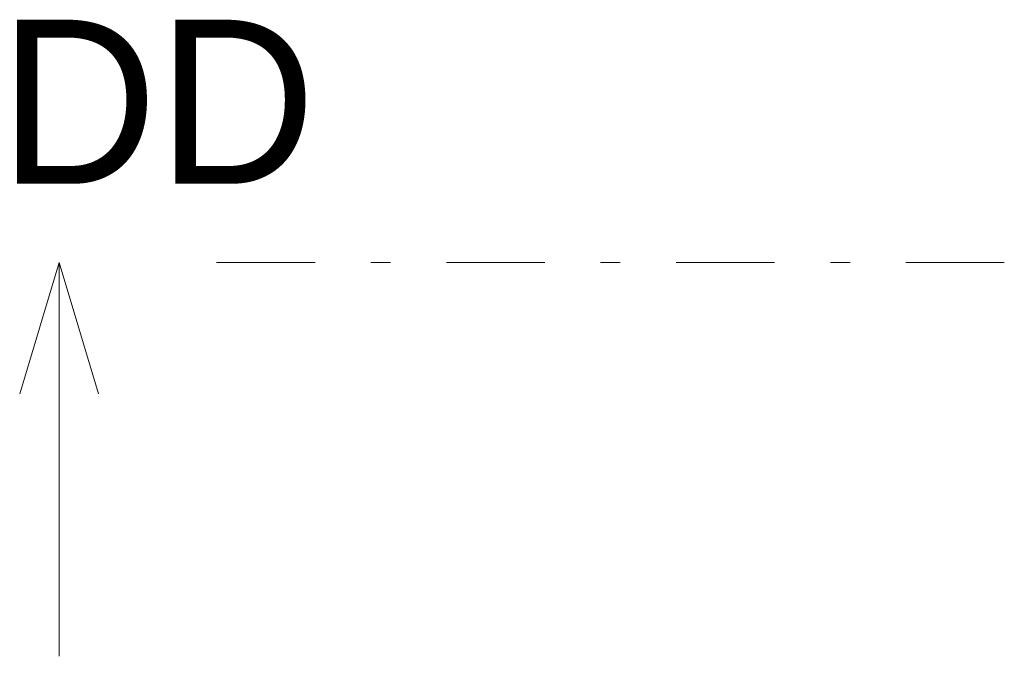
# Model space of a CAD drawing. Header units: millimetres. Extents: x -13540 to 53600, y -21460 to 10383.
# Tile 2 of 17: x -13540 to -12790, y -8120 to -7635. Entities that reach past the tile are written whole.
import ezdxf

# ---------------------------------------------------------------- set-up
doc = ezdxf.new("R2010")
doc.units = ezdxf.units.MM
doc.header["$MEASUREMENT"] = 0
doc.linetypes.add('Čerchovaná S', pattern=[175, 75, -42.5, 15, -42.5])
doc.layers.add('13_Značky.řezy', color=7, linetype='Continuous')

msp = doc.modelspace()

# ---------------------------------------------------------------- linework, layer by layer
at = {"layer": '13_Značky.řezy', "color": 251, "linetype": 'Continuous', "lineweight": 0}
for p, q in [((-13539.83, -7919.64), (-13509.83, -7819.64)), ((-13509.83, -7819.64), (-13509.83, -8119.64)), ((-13479.83, -7919.64), (-13509.83, -7819.64))]:
    msp.add_line(p, q, dxfattribs=at)
at = {"layer": '13_Značky.řezy', "color": 251, "linetype": 'Čerchovaná S', "lineweight": 0}
msp.add_line((-13389.83, -7819.64), (-12789.83, -7819.64), dxfattribs=at)

# ---------------------------------------------------------------- texts
at = {"layer": '13_Značky.řezy', "color": 251, "lineweight": 0, "insert": (-13314.17, -7759.64), "char_height": 125, "attachment_point": 9}
msp.add_mtext('\\A1;\\pt0;DD', dxfattribs=at)

doc.saveas('drawing.dxf')
